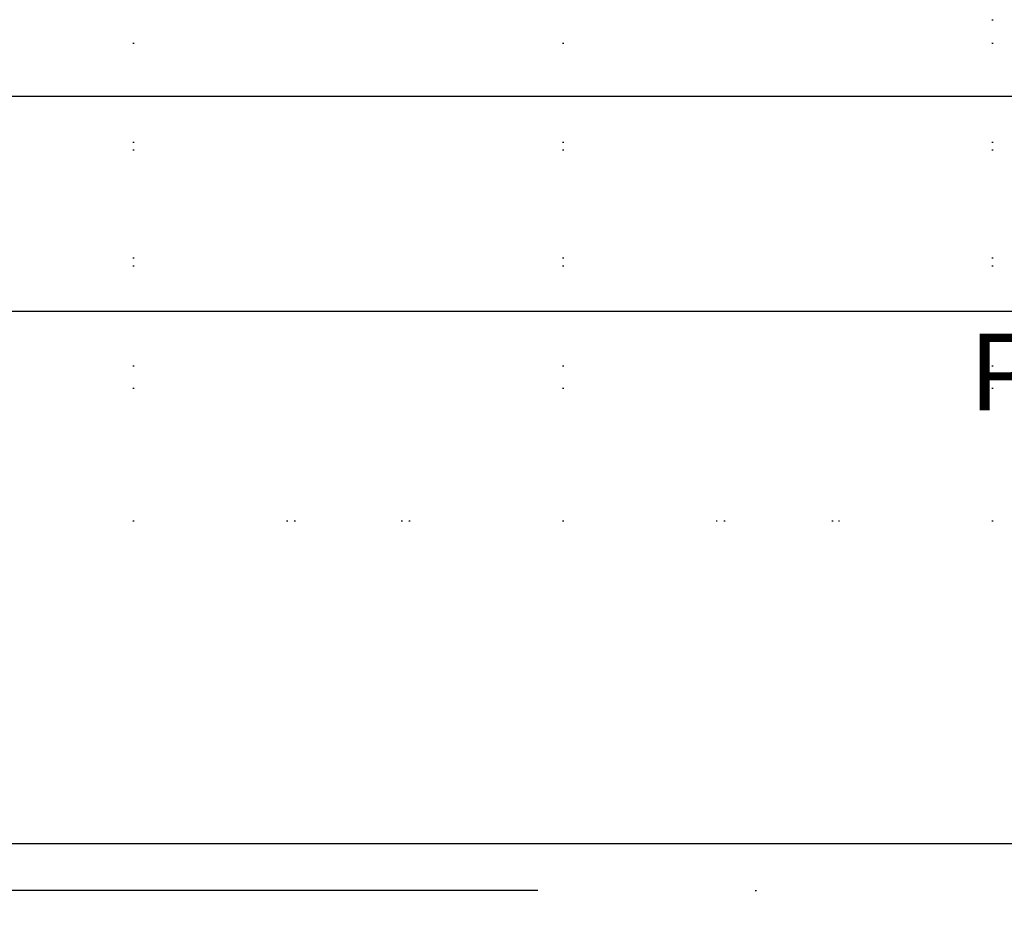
# Model space of a CAD drawing. Header units: millimetres. Extents: x 46 to 491, y -41 to 547.
# Tile 48 of 140: x 97 to 129, y 111 to 140. Entities that reach past the tile are written whole.
import ezdxf
from ezdxf import colors
from ezdxf.entities.mleader import LeaderData, LeaderLine
from ezdxf.math import Vec2, Vec3

# ---------------------------------------------------------------- set-up
doc = ezdxf.new("R2010")
doc.units = ezdxf.units.MM
doc.header["$LTSCALE"] = 10
doc.layers.add('_IE_adresy', color=173, linetype='Continuous')
doc.layers.add('xref', color=252, linetype='Continuous')
doc.styles.add('EEP_adresy', font='ARIALNI.TTF', dxfattribs={"width": 0.9, "height": 20})

# ---------------------------------------------------------------- blocks, each defined once
blk = doc.blocks.new('stacja')
at = {"color": 9, "lineweight": 25}
blk.add_lwpolyline([(31.877, 87.503), (31.877, 80.518), (144.737667, 80.518), (144.737667, 87.503)], close=True, dxfattribs=at)
for points in [[(46.355, 73.702333), (46.397334, 73.702333)], [(46.355, 73.702333), (46.397334, 73.702333)], [(60.325, 73.702333), (60.367334, 73.702333)], [(60.325, 73.702333), (60.367334, 73.702333)], [(74.295, 73.702333), (74.337334, 73.702333)], [(74.295, 73.702333), (74.337334, 73.702333)]]:
    blk.add_lwpolyline(points, dxfattribs=at)
at = {"color": 5, "lineweight": 25}
for points in [[(46.355, 73.702333), (46.397334, 73.702333)], [(46.355, 73.702333), (46.397334, 73.702333)], [(60.325, 73.702333), (60.367334, 73.702333)], [(60.325, 73.702333), (60.367334, 73.702333)], [(74.295, 73.702333), (74.337334, 73.702333)], [(74.295, 73.702333), (74.337334, 73.702333)]]:
    blk.add_lwpolyline(points, dxfattribs=at)
for points in [[(74.295, 90.000666), (74.295, 90.000666), (74.337334, 90.000666), (74.337334, 90.000666)], [(74.295, 90.000666), (74.295, 90.000666), (74.337334, 90.000666), (74.337334, 90.000666)], [(46.355, 86.021333), (46.355, 86.021333), (46.397334, 86.021333), (46.397334, 86.021333)], [(46.355, 86.021333), (46.355, 86.021333), (46.397334, 86.021333), (46.397334, 86.021333)], [(60.325, 86.021333), (60.325, 86.021333), (60.367334, 86.021333), (60.367334, 86.021333)], [(60.325, 86.021333), (60.325, 86.021333), (60.367334, 86.021333), (60.367334, 86.021333)], [(74.295, 86.021333), (74.295, 86.021333), (74.337334, 86.021333), (74.337334, 86.021333)], [(74.295, 86.021333), (74.295, 86.021333), (74.337334, 86.021333), (74.337334, 86.021333)], [(46.355, 81.999666), (46.355, 81.999666), (46.397334, 81.999666), (46.397334, 81.999666)], [(46.355, 81.999666), (46.355, 81.999666), (46.397334, 81.999666), (46.397334, 81.999666)], [(60.325, 81.999666), (60.325, 81.999666), (60.367334, 81.999666), (60.367334, 81.999666)], [(60.325, 81.999666), (60.325, 81.999666), (60.367334, 81.999666), (60.367334, 81.999666)], [(74.295, 81.999666), (74.295, 81.999666), (74.337334, 81.999666), (74.337334, 81.999666)], [(74.295, 81.999666), (74.295, 81.999666), (74.337334, 81.999666), (74.337334, 81.999666)], [(46.355, 78.020333), (46.355, 78.020333), (46.397334, 78.020333), (46.397334, 78.020333)], [(46.355, 78.020333), (46.355, 78.020333), (46.397334, 78.020333), (46.397334, 78.020333)], [(60.325, 78.020333), (60.325, 78.020333), (60.367334, 78.020333), (60.367334, 78.020333)], [(60.325, 78.020333), (60.325, 78.020333), (60.367334, 78.020333), (60.367334, 78.020333)], [(74.295, 78.020333), (74.295, 78.020333), (74.337334, 78.020333), (74.337334, 78.020333)], [(74.295, 78.020333), (74.295, 78.020333), (74.337334, 78.020333), (74.337334, 78.020333)], [(46.355, 73.702333), (46.355, 73.702333), (46.397334, 73.702333), (46.397334, 73.702333)], [(51.350334, 73.702333), (51.350334, 73.702333), (51.392667, 73.702333), (51.392667, 73.702333)], [(55.329667, 73.702333), (55.329667, 73.702333), (55.372, 73.702333), (55.372, 73.702333)], [(65.320334, 73.702333), (65.320334, 73.702333), (65.362667, 73.702333), (65.362667, 73.702333)], [(69.299667, 73.702333), (69.299667, 73.702333), (69.342, 73.702333), (69.342, 73.702333)]]:
    blk.add_open_spline(points, degree=3, dxfattribs=at)
at = {"color": 9, "lineweight": 25}
for points in [[(46.355, 89.238666), (46.355, 89.238666), (46.397334, 89.238666), (46.397334, 89.238666)], [(46.355, 89.238666), (46.355, 89.238666), (46.397334, 89.238666), (46.397334, 89.238666)], [(60.325, 89.238666), (60.325, 89.238666), (60.367334, 89.238666), (60.367334, 89.238666)], [(60.325, 89.238666), (60.325, 89.238666), (60.367334, 89.238666), (60.367334, 89.238666)], [(74.295, 89.238666), (74.295, 89.238666), (74.337334, 89.238666), (74.337334, 89.238666)], [(74.295, 89.238666), (74.295, 89.238666), (74.337334, 89.238666), (74.337334, 89.238666)], [(46.355, 85.767333), (46.355, 85.767333), (46.397334, 85.767333), (46.397334, 85.767333)], [(46.355, 85.767333), (46.355, 85.767333), (46.397334, 85.767333), (46.397334, 85.767333)], [(60.325, 85.767333), (60.325, 85.767333), (60.367334, 85.767333), (60.367334, 85.767333)], [(60.325, 85.767333), (60.325, 85.767333), (60.367334, 85.767333), (60.367334, 85.767333)], [(74.295, 85.767333), (74.295, 85.767333), (74.337334, 85.767333), (74.337334, 85.767333)], [(74.295, 85.767333), (74.295, 85.767333), (74.337334, 85.767333), (74.337334, 85.767333)], [(46.355, 82.253666), (46.355, 82.253666), (46.397334, 82.253666), (46.397334, 82.253666)], [(46.355, 82.253666), (46.355, 82.253666), (46.397334, 82.253666), (46.397334, 82.253666)], [(60.325, 82.253666), (60.325, 82.253666), (60.367334, 82.253666), (60.367334, 82.253666)], [(60.325, 82.253666), (60.325, 82.253666), (60.367334, 82.253666), (60.367334, 82.253666)], [(74.295, 82.253666), (74.295, 82.253666), (74.337334, 82.253666), (74.337334, 82.253666)], [(74.295, 82.253666), (74.295, 82.253666), (74.337334, 82.253666), (74.337334, 82.253666)], [(46.355, 78.74), (46.355, 78.74), (46.397334, 78.74), (46.397334, 78.74)], [(46.355, 78.74), (46.355, 78.74), (46.397334, 78.74), (46.397334, 78.74)], [(60.325, 78.74), (60.325, 78.74), (60.367334, 78.74), (60.367334, 78.74)], [(60.325, 78.74), (60.325, 78.74), (60.367334, 78.74), (60.367334, 78.74)], [(74.295, 78.74), (74.295, 78.74), (74.337334, 78.74), (74.337334, 78.74)], [(74.295, 78.74), (74.295, 78.74), (74.337334, 78.74), (74.337334, 78.74)], [(46.355, 73.702333), (46.355, 73.702333), (46.397334, 73.702333), (46.397334, 73.702333)], [(51.604334, 73.702333), (51.604334, 73.702333), (51.646667, 73.702333), (51.646667, 73.702333)], [(55.075667, 73.702333), (55.075667, 73.702333), (55.118, 73.702333), (55.118, 73.702333)], [(65.574334, 73.702333), (65.574334, 73.702333), (65.616667, 73.702333), (65.616667, 73.702333)], [(69.088, 73.702333), (69.088, 73.702333), (69.130334, 73.702333), (69.130334, 73.702333)], [(104.605667, 63.203666), (104.605667, 63.203666), (20.616334, 63.203666), (20.616334, 63.203666)], [(59.520667, 61.679666), (59.520667, 61.679666), (41.867667, 61.679666), (41.867667, 61.679666)], [(66.590334, 61.679666), (66.590334, 61.679666), (66.632667, 61.679666), (66.632667, 61.679666)]]:
    blk.add_open_spline(points, degree=3, dxfattribs=at)

msp = doc.modelspace()

# ---------------------------------------------------------------- block references
at = {"layer": 'xref'}
msp.add_blockref('stacja', (53.992334, 50.410128), dxfattribs=at)

# ---------------------------------------------------------------- leaders
at = {"layer": '_IE_adresy', "color": 1}
ml = msp.add_multileader_mtext('Standard', dxfattribs=at)
ml.set_content('{\\W1;\\fArial|b0|i0|c238|p34;Istn. szafa pożarowa\\PProj.kabel XFLAME E90 5x1x240mm2\\Pzasilić z wolnego obwodu\\PZab. gG200A }', color=1, style='EEP_adresy')
ml.set_leader_properties(color=1)
ml.build(insert=Vec2(0, 0))
ml.multileader.update_dxf_attribs({"text_left_attachment_type": 6, "text_right_attachment_type": 6, "dogleg_length": 0.5, "arrow_head_size": 3})
ctx = ml.context
ctx.base_point, ctx.char_height, ctx.arrow_head_size, ctx.landing_gap_size, ctx.plane_origin = Vec3(127.644572, 130.928128), 2.5, 3, 0.4, Vec3(309.664545, 125.520573)
ctx.left_attachment, ctx.right_attachment, ctx.text_align_type = 6, 6, 2
notes = []
notes.append((ctx, [(0, (1, 1, 0), (189.996083, 130.928128), (-1, 0), 2.410992, [(2, [(204.020679, 100.904641)], 0, [])])]))
ctx.mtext.insert, ctx.mtext.width, ctx.mtext.defined_height, ctx.mtext.alignment, ctx.mtext.line_spacing_factor, ctx.mtext.flow_direction = Vec3(187.185091, 134.205754), 98.67878785, 54.223772, 3, 0.96, 5
for ctx, leaders in notes:
    for number, flags, end, landing, length, lines in leaders:
        leader = LeaderData()
        leader.index, (leader.has_last_leader_line, leader.has_dogleg_vector, leader.attachment_direction) = number, flags
        leader.last_leader_point, leader.dogleg_vector, leader.dogleg_length = Vec3(end), Vec3(landing), length
        for number, points, colour, breaks in lines:
            line = LeaderLine()
            line.index, line.vertices, line.color, line.breaks = number, Vec3.list(points), colors.encode_raw_color(colour), breaks
            leader.lines.append(line)
        ctx.leaders.append(leader)

doc.saveas('drawing.dxf')
